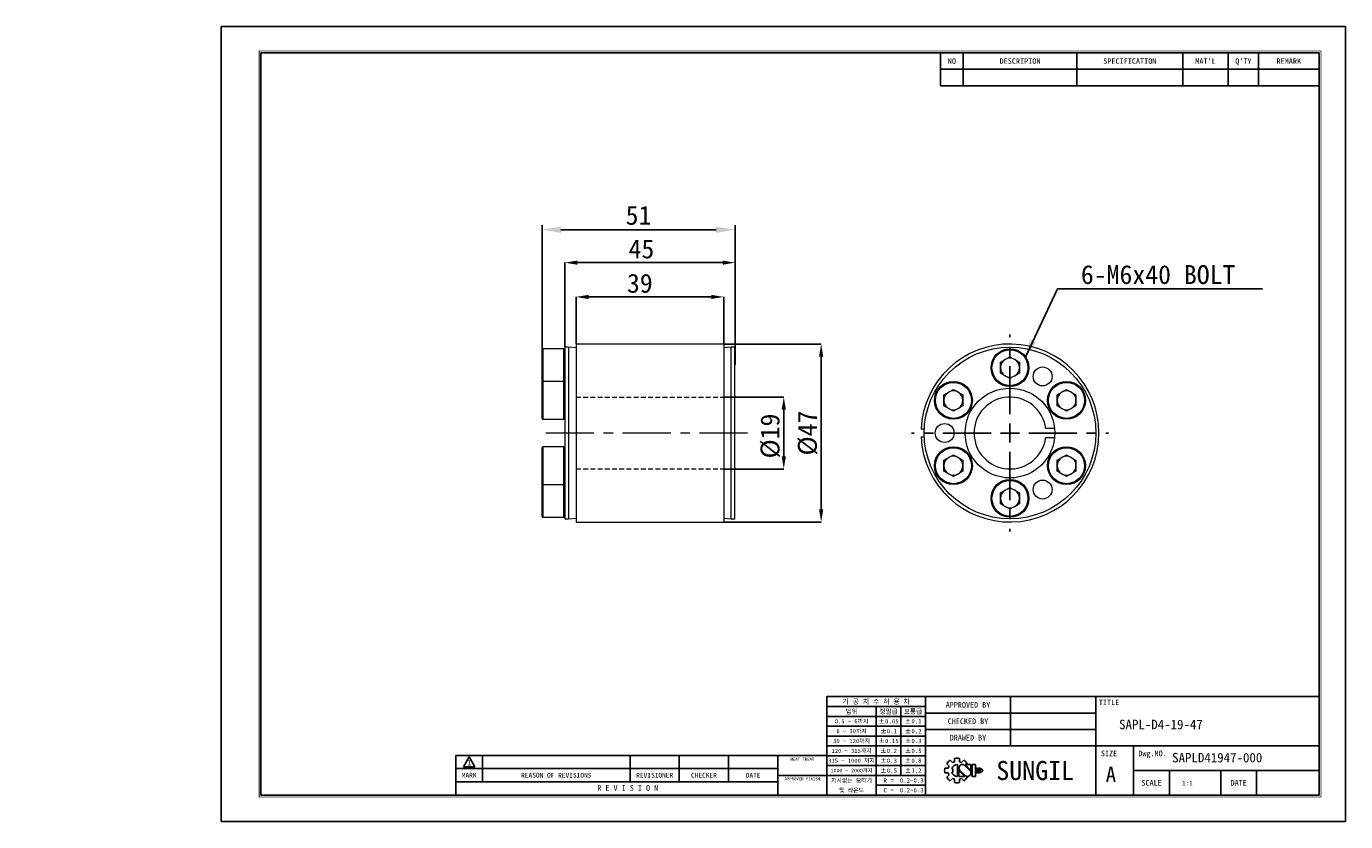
# Model space of a CAD drawing. Header units: millimetres. Extents: x -29 to 5648, y -387 to 3949.
# Tile 1 of 3: x -29 to 319, y 79 to 289. Entities that reach past the tile are written whole.
import ezdxf
from ezdxf.enums import TextEntityAlignment as Align

# ---------------------------------------------------------------- set-up
doc = ezdxf.new("R2010")
doc.units = ezdxf.units.MM
doc.linetypes.add('CENTERX2', pattern=[20.32, 12.7, -2.54, 2.54, -2.54])
doc.linetypes.add('HIDDEN', pattern=[1.905, 1.27, -0.635])
doc.layers.get('0').update_dxf_attribs({"linetype": 'CONTINUOUS'})
doc.layers.get('Defpoints').update_dxf_attribs({"linetype": 'CONTINUOUS'})
for name, color, linetype in [('5', 7, 'CONTINUOUS'), ('7', 7, 'CONTINUOUS'), ('중심선', 1, 'CENTERX2')]:
    doc.layers.add(name, color=color, linetype=linetype)
doc.layers.add('숨은선', color=51, linetype='HIDDEN', lineweight=15)
doc.layers.add('치수선', color=5, linetype='CONTINUOUS', lineweight=15)
doc.styles.add('SLDTEXTSTYLE0', font='TXT', dxfattribs={"width": 0.75})
doc.dimstyles.new('5', dxfattribs={"dimtxt": 5, "dimasz": 5, "dimexe": 1.2, "dimexo": 0, "dimgap": 1.2, "dimtad": 1, "dimdec": 0, "dimzin": 11, "dimdsep": 46, "dimtxsty": 'Standard', "dimcen": 0, "dimclrd": 5, "dimclre": 5, "dimclrt": 3, "dimadec": 0, "dimazin": 0, "dimtfac": 0.6, "dimtdec": 0, "dimtmove": 0, "dimatfit": 3, "dimfxl": 1.25, "dimtolj": 1, "dimtzin": 11, "dimarcsym": 0})
doc.dimstyles.new('SLDDIMSTYLE1', dxfattribs={"dimtxt": 3.5, "dimasz": 3.302, "dimexe": 0, "dimexo": 0.0625, "dimgap": 0.875, "dimtad": 1, "dimrnd": 1e-09, "dimzin": 12, "dimdsep": 46, "dimtxsty": 'SLDTEXTSTYLE0', "dimsah": 1, "dimcen": 0.09, "dimadec": 0, "dimazin": 3, "dimtfac": 1, "dimtmove": 0, "dimatfit": 0, "dimfxl": 1, "dimfrac": 2, "dimtolj": 1, "dimtzin": 12, "dimarcsym": 0})
doc.dimstyles.new('SLDDIMSTYLE2', dxfattribs={"dimtxt": 3.5, "dimasz": 3.302, "dimexe": 0, "dimexo": 0.0625, "dimgap": 0.875, "dimtad": 1, "dimrnd": 1e-09, "dimzin": 12, "dimdsep": 46, "dimtxsty": 'SLDTEXTSTYLE0', "dimsah": 1, "dimcen": 0.09, "dimadec": 0, "dimazin": 3, "dimtfac": 1, "dimtofl": 0, "dimtmove": 0, "dimatfit": 3, "dimfxl": 1, "dimfrac": 2, "dimtolj": 1, "dimtzin": 12, "dimarcsym": 0})
doc.dimstyles.new('SLDDIMSTYLE3', dxfattribs={"dimtxt": 3.5, "dimasz": 3.302, "dimexe": 0, "dimexo": 0.0625, "dimgap": 0.875, "dimtad": 1, "dimdec": 0, "dimrnd": 1e-09, "dimzin": 12, "dimdsep": 46, "dimtxsty": 'SLDTEXTSTYLE0', "dimsah": 1, "dimcen": 0.09, "dimadec": 0, "dimazin": 3, "dimtfac": 1, "dimtdec": 0, "dimtofl": 0, "dimtmove": 0, "dimatfit": 3, "dimfxl": 1, "dimfrac": 2, "dimtolj": 1, "dimtzin": 12, "dimarcsym": 0})

# ---------------------------------------------------------------- blocks, each defined once
blk = doc.blocks.new('AAAA')
at = {"layer": '5', "ltscale": 0.5}
blk.add_line((-533.87, -68.22), (-533.87, -78.72), dxfattribs=at)
at = {"layer": '7', "color": 0}
for p, q in [((-298.87, 124.28), (-595.87, 124.28)), ((-595.87, 124.28), (-595.87, -85.72)), ((-298.87, -85.72), (-298.87, 124.28)), ((-595.87, -85.72), (-298.87, -85.72))]:
    blk.add_line(p, q, dxfattribs=at)
at = {"layer": '7'}
for p, q in [((-405.87, 117.28), (-405.87, 108.62)), ((-399.87, 117.28), (-399.87, 108.62)), ((-369.87, 117.28), (-369.87, 108.62)), ((-341.87, 117.28), (-341.87, 108.62)), ((-329.87, 117.28), (-329.87, 108.62)), ((-321.87, 117.28), (-321.87, 108.62)), ((-405.87, 112.95), (-305.87, 112.95)), ((-405.87, 108.62), (-305.87, 108.62)), ((-305.87, -52.72), (-435.87, -52.72)), ((-435.87, -52.72), (-435.87, -78.72)), ((-409.87, -55.32), (-435.87, -55.32)), ((-422.87, -55.32), (-422.87, -78.72)), ((-416.37, -55.32), (-416.37, -73.52)), ((-409.87, -52.72), (-409.87, -78.72)), ((-387.37, -52.72), (-387.37, -65.72)), ((-364.87, -52.72), (-364.87, -78.72)), ((-409.87, -57.92), (-435.87, -57.92)), ((-364.87, -57.05), (-409.87, -57.05)), ((-409.87, -60.52), (-435.87, -60.52)), ((-364.87, -61.38), (-409.87, -61.38)), ((-409.87, -63.12), (-435.87, -63.12)), ((-409.87, -65.72), (-435.87, -65.72)), ((-305.87, -65.72), (-409.87, -65.72)), ((-354.87, -65.72), (-354.87, -78.72)), ((-435.87, -68.22), (-533.87, -68.22)), ((-531.87, -71.21), (-530.37, -68.61)), ((-530.37, -68.61), (-528.87, -71.21)), ((-526.87, -68.22), (-526.87, -75.22)), ((-487.87, -68.22), (-487.87, -75.22)), ((-474.87, -68.22), (-474.87, -75.22)), ((-461.87, -68.22), (-461.87, -75.22)), ((-448.87, -68.22), (-448.87, -78.72)), ((-409.87, -68.32), (-435.87, -68.32)), ((-403.32, -69.5), (-402.7, -70.12)), ((-402.17, -69.02), (-402.17, -69.9)), ((-400.87, -69.02), (-400.87, -69.9)), ((-400.35, -70.12), (-399.72, -69.5)), ((-448.87, -71.72), (-533.87, -71.72)), ((-531.87, -71.21), (-528.87, -71.21)), ((-409.87, -70.92), (-435.87, -70.92)), ((-404.71, -71.57), (-403.84, -71.57)), ((-404.71, -71.57), (-403.84, -71.57)), ((-404.71, -72.86), (-403.84, -72.86)), ((-404.24, -70.42), (-403.62, -71.04)), ((-402.89, -71.78), (-402.59, -71.78)), ((-402.89, -72.65), (-402.59, -72.65)), ((-402.59, -71.78), (-402.59, -72.65)), ((-401.37, -70.64), (-401.37, -73.79)), ((-401.01, -72.22), (-401.01, -73.79)), ((-401.01, -72.24), (-399.45, -73.79)), ((-400.73, -72.22), (-399.39, -73.55)), ((-398.13, -72.22), (-399.46, -70.88)), ((-397.85, -72.19), (-399.4, -70.64)), ((-399.4, -70.64), (-397.85, -70.64)), ((-399.03, -70.64), (-398.81, -70.42)), ((-397.85, -70.64), (-397.85, -72.22)), ((-397.48, -70.64), (-397.48, -73.79)), ((-397.48, -70.64), (-396.61, -70.64)), ((-396.61, -70.64), (-396.61, -73.79)), ((-396.46, -71.57), (-396.46, -72.86)), ((-396.46, -71.57), (-396.24, -71.57)), ((-396.46, -72.86), (-396.24, -72.86)), ((-396.24, -71.57), (-396.24, -72.86)), ((-396.09, -71.57), (-396.09, -72.86)), ((-396.09, -71.57), (-395.88, -71.57)), ((-396.09, -72.86), (-395.88, -72.86)), ((-395.88, -71.57), (-395.88, -72.86)), ((-395.72, -71.57), (-395.72, -72.86)), ((-395.72, -71.57), (-395.51, -71.57)), ((-395.72, -72.86), (-395.51, -72.86)), ((-395.51, -71.57), (-395.51, -72.86)), ((-395.36, -71.57), (-395.36, -72.86)), ((-395.36, -71.57), (-394.71, -72.11)), ((-394.71, -72.32), (-395.36, -72.86)), ((-394.71, -72.11), (-394.71, -72.22)), ((-394.71, -72.11), (-394.71, -72.32)), ((-394.71, -72.22), (-394.71, -72.32)), ((-305.87, -72.22), (-354.87, -72.22)), ((-345.37, -72.22), (-345.37, -78.72)), ((-331.87, -72.22), (-331.87, -78.72)), ((-322.37, -72.22), (-322.37, -78.72)), ((-448.87, -75.22), (-533.87, -75.22)), ((-448.87, -73.52), (-435.87, -73.52)), ((-409.87, -73.52), (-435.87, -73.52)), ((-409.87, -76.12), (-422.87, -76.12)), ((-404.24, -74.01), (-403.62, -73.39)), ((-403.32, -74.93), (-402.7, -74.31)), ((-402.17, -74.53), (-402.17, -75.41)), ((-401.01, -73.79), (-399.45, -73.79)), ((-400.87, -74.53), (-400.87, -75.41)), ((-400.35, -74.31), (-399.72, -74.93)), ((-399.08, -73.74), (-398.81, -74.01)), ((-397.48, -73.79), (-396.61, -73.79))]:
    blk.add_line(p, q, dxfattribs=at)
at = {"layer": '7', "const_width": 0.25}
blk.add_lwpolyline([(-305.37, -79.22), (-305.37, 117.78), (-585.87, 117.78), (-585.87, -79.22)], close=True, dxfattribs=at)
at = {"layer": '7'}
blk.add_lwpolyline([(-305.87, -78.72), (-305.87, 117.28), (-585.37, 117.28), (-585.37, -78.72)], close=True, dxfattribs=at)
for centre, radius, start, end in [((-401.52, -72.22), 3.26, 123.4943, 146.5057), ((-401.52, -72.22), 3.26, 78.4943, 101.5057), ((-401.52, -72.22), 3.26, 33.4943, 56.5057), ((-401.52, -72.22), 3.26, 168.4943, 191.5057), ((-401.52, -72.22), 2.4, 150.6872, 164.3128), ((-401.52, -72.22), 2.4, 195.6872, 209.3128), ((-401.37, -72.22), 1.58, 90, 164.0671), ((-401.37, -72.22), 1.58, 195.9329, 270), ((-401.52, -72.22), 2.4, 105.6872, 119.3128), ((-400.09, -71.56), 0.919, 43.2202, 225.8282), ((-401.52, -72.22), 2.4, 60.6872, 74.3128), ((-398.77, -72.87), 0.919, 223.2202, 45.8282), ((-401.52, -72.22), 3.26, 213.4943, 236.5057), ((-401.52, -72.22), 2.4, 240.6872, 254.3128), ((-401.52, -72.22), 3.26, 258.4943, 281.5057), ((-401.52, -72.22), 2.4, 285.6872, 299.3128), ((-401.52, -72.22), 3.26, 303.4943, 326.5057)]:
    blk.add_arc(centre, radius, start, end, dxfattribs=at)
for p in [(-387.37, -57.05), (-387.37, -61.38)]:
    blk.add_point(p, dxfattribs=at)
at = {"layer": '5', "ltscale": 0.5}
for tag, p, height in [('TITLE', (-358.7, -61.31), 2.5), ('도번', (-344.69, -70.07), 2.5), ('SCALE', (-342.09, -76.16), 1.2), ('DATE', (-318.85, -76.2), 1.2)]:
    blk.add_attdef(tag, p, '', height=height, dxfattribs=at)
at = {"layer": '7'}
for s, height, p in [('NO', 1.444, (-402.87, 115.12)), ('DESCRIPION', 1.444, (-384.87, 115.12)), ('SPECIFICATION', 1.444, (-355.87, 115.12)), ("MAT'L", 1.444, (-335.87, 115.12)), ("Q'TY", 1.444, (-325.87, 115.12)), ('REMARK', 1.444, (-313.87, 115.12)), ('가 공 치 수 허 용 차', 1.3, (-422.87, -54.02)), ('APPROVED BY', 1.5, (-398.62, -54.88)), ('TITLE', 1.444, (-361.37, -54.22)), ('0.5 ~ 6까지', 1.1, (-429.37, -59.22)), ('범위', 1.25, (-429.37, -56.62)), ('정밀급', 1.25, (-419.62, -56.62)), ('%%P0.05', 1.15, (-419.62, -59.22)), ('보통급', 1.25, (-413.12, -56.62)), ('%%P0.1', 1.15, (-413.12, -59.22)), ('CHECKED BY', 1.5, (-398.62, -59.22)), ('6 ~ 30까지', 1.1, (-429.37, -61.82)), ('%%P0.1', 1.15, (-419.62, -61.82)), ('%%P0.2', 1.15, (-413.12, -61.82)), ('30 ~ 120까지', 1.1, (-429.37, -64.42)), ('%%P0.15', 1.15, (-419.62, -64.42)), ('%%P0.3', 1.15, (-413.12, -64.42)), ('DRAWED BY', 1.5, (-398.62, -63.55)), ('1', 1.5, (-530.37, -70.11)), ('HEAT TREAT', 0.8, (-442.37, -69.22)), ('315 ~ 1000 까지', 1.1, (-429.37, -69.62)), ('120 ~ 315까지', 1.1, (-429.37, -67.02)), ('%%P0.2', 1.15, (-419.62, -67.02)), ('%%P0.3', 1.15, (-419.62, -69.62)), ('%%P0.5', 1.15, (-413.12, -67.02)), ('%%P0.8', 1.15, (-413.12, -69.62)), ('SUNGIL', 5.032, (-380.87, -72.22)), ('SIZE', 1.5, (-361.37, -67.72)), ('Dwg.NO.', 1.5, (-349.87, -67.72)), ('MARK', 1.25, (-530.37, -73.47)), ('REASON OF REVISIONS', 1.25, (-507.37, -73.47)), ('REVISIONER', 1.25, (-481.37, -73.47)), ('CHECKER', 1.25, (-468.37, -73.47)), ('DATE', 1.25, (-455.37, -73.47)), ('1000 ~ 2000까지', 0.99, (-429.37, -72.22)), ('%%P0.5', 1.15, (-419.62, -72.22)), ('%%P1.2', 1.15, (-413.12, -72.22)), ('A', 4, (-360.87, -73.22)), ('R E V I S I O N', 1.5, (-488.49, -76.81)), ('APPROVED FINISH', 0.8, (-442.37, -74.42)), ('지시없는 모따기', 1.1, (-429.37, -74.82)), ('R = ', 1.15, (-419.12, -74.82)), ('SCALE', 1.5, (-350.12, -75.47)), ('DATE', 1.5, (-327.12, -75.47)), ('및 라운드', 1.1, (-429.37, -77.42)), ('C = ', 1.15, (-419.12, -77.42))]:
    blk.add_text(s, height=height, dxfattribs=at).set_placement(p, align=Align.MIDDLE_CENTER)
for tag, p in [('필렛', (-416.62, -74.82)), ('모따기', (-416.62, -77.42))]:
    blk.add_attdef(tag, text='', height=1.15, dxfattribs=at).set_placement(p, align=Align.MIDDLE_LEFT)
blk = doc.blocks.new('SW_CENTERMARKSYMBOL_0')
at = {"layer": '중심선', "color": 0}
for p, q in [((0, 5), (0, 26)), ((-5, 0), (-26, 0)), ((0, 0), (-2.5, 0)), ((0, 0), (0, 2.5)), ((0, 0), (0, -2.5)), ((0, 0), (2.5, 0)), ((5, 0), (26, 0)), ((0, -5), (0, -26))]:
    blk.add_line(p, q, dxfattribs=at)
blk = doc.blocks.new('*D10')
at = {"layer": 'Defpoints', "color": 0}
for p in [(154.97, 191.44), (154.97, 172.44), (170.84, 172.44)]:
    blk.add_point(p, dxfattribs=at)
at = {"layer": '치수선', "color": 0, "lineweight": -2}
for p, q in [((155.03, 191.44), (170.84, 191.44)), ((170.84, 188.14), (170.84, 175.75)), ((155.03, 172.44), (170.84, 172.44))]:
    blk.add_line(p, q, dxfattribs=at)
at = {"layer": '치수선', "color": 0}
for points in [[(170.29, 188.14), (171.39, 188.14), (170.84, 191.44)], [(170.29, 175.75), (171.39, 175.75), (170.84, 172.44)]]:
    blk.add_solid(points, dxfattribs=at)
at = {"layer": '치수선', "color": 3, "insert": (164.7, 181.15), "char_height": 5, "attachment_point": 2, "rotation": 90}
blk.add_mtext('\\A1;%%c19', dxfattribs=at)
blk = doc.blocks.new('*D11')
at = {"layer": 'Defpoints', "color": 0}
for p in [(154.97, 205.44), (154.97, 158.44), (180.72, 158.44)]:
    blk.add_point(p, dxfattribs=at)
at = {"layer": '치수선', "color": 0, "lineweight": -2}
for p, q in [((155.03, 205.44), (180.72, 205.44)), ((180.72, 202.14), (180.72, 161.75)), ((155.03, 158.44), (180.72, 158.44))]:
    blk.add_line(p, q, dxfattribs=at)
at = {"layer": '치수선', "color": 0}
for points in [[(180.17, 202.14), (181.27, 202.14), (180.72, 205.44)], [(180.17, 161.75), (181.27, 161.75), (180.72, 158.44)]]:
    blk.add_solid(points, dxfattribs=at)
at = {"layer": '치수선', "color": 3, "insert": (174.58, 181.94), "char_height": 5, "attachment_point": 2, "rotation": 90}
blk.add_mtext('\\A1;%%c47', dxfattribs=at)
blk = doc.blocks.new('*D8')
at = {"layer": 'Defpoints', "color": 0}
for p in [(115.97, 217.88), (115.97, 205.44), (154.97, 205.44)]:
    blk.add_point(p, dxfattribs=at)
at = {"layer": '치수선', "color": 0, "lineweight": -2}
for p, q in [((115.97, 205.51), (115.97, 217.88)), ((151.67, 217.88), (119.27, 217.88)), ((154.97, 205.51), (154.97, 217.88))]:
    blk.add_line(p, q, dxfattribs=at)
at = {"layer": '치수선', "color": 0}
for points in [[(119.27, 218.43), (119.27, 217.33), (115.97, 217.88)], [(151.67, 218.43), (151.67, 217.33), (154.97, 217.88)]]:
    blk.add_solid(points, dxfattribs=at)
at = {"layer": '치수선', "color": 3, "insert": (132.82, 224), "char_height": 5, "attachment_point": 2}
blk.add_mtext('\\A1;39', dxfattribs=at)
blk = doc.blocks.new('*D9')
at = {"layer": 'Defpoints', "color": 0}
for p in [(157.96, 226.94), (112.98, 204.61), (157.96, 204.61)]:
    blk.add_point(p, dxfattribs=at)
at = {"layer": '치수선', "color": 0, "lineweight": -2}
for p, q in [((112.98, 204.67), (112.98, 226.94)), ((116.28, 226.94), (154.66, 226.94)), ((157.96, 204.67), (157.96, 226.94))]:
    blk.add_line(p, q, dxfattribs=at)
at = {"layer": '치수선', "color": 0}
for points in [[(116.28, 227.49), (116.28, 226.39), (112.98, 226.94)], [(154.66, 227.49), (154.66, 226.39), (157.96, 226.94)]]:
    blk.add_solid(points, dxfattribs=at)
at = {"layer": '치수선', "color": 3, "insert": (133.24, 233.07), "char_height": 5, "attachment_point": 2}
blk.add_mtext('\\A1;45', dxfattribs=at)
blk = doc.blocks.new('*D13')
at = {"color": 5, "lineweight": -2, "ltscale": 5}
for p, q in [((106.98, 199.92), (106.98, 236.83)), ((111.98, 235.63), (152.96, 235.63)), ((157.96, 199.92), (157.96, 236.83))]:
    blk.add_line(p, q, dxfattribs=at)
at = {"color": 5, "ltscale": 5}
for points in [[(111.98, 236.46), (111.98, 234.8), (106.98, 235.63)], [(152.96, 236.46), (152.96, 234.8), (157.96, 235.63)]]:
    blk.add_solid(points, dxfattribs=at)
at = {"layer": 'Defpoints', "color": 0, "ltscale": 5}
for p in [(157.96, 235.63), (106.98, 199.92), (157.96, 199.92)]:
    blk.add_point(p, dxfattribs=at)
at = {"color": 3, "ltscale": 5, "insert": (132.47, 239.4), "char_height": 5, "attachment_point": 5}
blk.add_mtext('\\A1;51', dxfattribs=at)

msp = doc.modelspace()

# ---------------------------------------------------------------- linework, layer by layer
at = {"color": 7, "linetype": 'Continuous', "lineweight": 15}
for p, q in [((106.977, 195.319), (106.977, 203.944)), ((112.727, 204.194), (107.227, 204.194)), ((113.977, 204.609), (112.977, 204.609)), ((112.977, 204.609), (112.977, 159.279)), ((115.967, 204.443), (113.977, 204.609)), ((113.977, 204.609), (113.977, 159.279)), ((154.967, 205.444), (115.967, 205.444)), ((115.967, 205.444), (115.967, 158.444)), ((154.967, 205.444), (154.967, 158.444)), ((156.957, 204.609), (154.967, 204.443)), ((157.957, 204.609), (156.957, 204.609)), ((156.957, 159.279), (156.957, 204.609)), ((157.957, 159.279), (157.957, 204.609)), ((228.093, 200.637), (230.593, 202.081)), ((228.093, 197.75), (228.093, 200.637)), ((230.593, 202.081), (233.093, 200.637)), ((233.093, 200.637), (233.093, 197.75)), ((106.977, 185.819), (106.977, 195.319)), ((112.727, 195.569), (107.227, 195.569)), ((230.593, 196.307), (228.093, 197.75)), ((233.093, 197.75), (230.593, 196.307)), ((213.154, 192.012), (215.654, 193.456)), ((213.154, 189.125), (213.154, 192.012)), ((215.654, 193.456), (218.154, 192.012)), ((218.154, 192.012), (218.154, 189.125)), ((243.032, 192.012), (245.532, 193.456)), ((243.032, 189.125), (243.032, 192.012)), ((245.532, 193.456), (248.032, 192.012)), ((248.032, 192.012), (248.032, 189.125)), ((215.654, 187.682), (213.154, 189.125)), ((218.154, 189.125), (215.654, 187.682)), ((245.532, 187.682), (243.032, 189.125)), ((248.032, 189.125), (245.532, 187.682)), ((107.227, 185.569), (112.727, 185.569)), ((207.95, 182.944), (207.114, 182.944)), ((240.01, 183.194), (242.376, 183.194)), ((106.977, 177.432), (106.977, 178.069)), ((112.727, 178.319), (107.227, 178.319)), ((207.114, 180.944), (207.95, 180.944)), ((242.376, 180.694), (240.01, 180.694)), ((106.977, 168.569), (106.977, 177.432)), ((213.154, 174.762), (215.654, 176.206)), ((213.154, 171.875), (213.154, 174.762)), ((215.654, 176.206), (218.154, 174.762)), ((218.154, 174.762), (218.154, 171.875)), ((243.032, 174.762), (245.532, 176.206)), ((243.032, 171.875), (243.032, 174.762)), ((245.532, 176.206), (248.032, 174.762)), ((248.032, 174.762), (248.032, 171.875)), ((215.654, 170.432), (213.154, 171.875)), ((218.154, 171.875), (215.654, 170.432)), ((245.532, 170.432), (243.032, 171.875)), ((248.032, 171.875), (245.532, 170.432)), ((106.977, 164.694), (106.977, 168.569)), ((107.227, 168.319), (112.727, 168.319)), ((228.093, 166.137), (230.593, 167.581)), ((230.593, 167.581), (233.093, 166.137)), ((106.977, 159.944), (106.977, 164.694)), ((228.093, 163.25), (228.093, 166.137)), ((233.093, 166.137), (233.093, 163.25)), ((230.593, 161.807), (228.093, 163.25)), ((233.093, 163.25), (230.593, 161.807)), ((107.227, 159.694), (112.727, 159.694)), ((112.977, 159.279), (113.977, 159.279)), ((113.977, 159.279), (115.967, 159.444)), ((115.967, 158.444), (154.967, 158.444)), ((154.967, 159.444), (156.957, 159.279)), ((156.957, 159.279), (157.957, 159.279))]:
    msp.add_line(p, q, dxfattribs=at)
at = {"color": 8, "linetype": 'Continuous', "lineweight": 15}
for p, q in [((107.227, 204.194), (107.227, 195.569)), ((112.727, 195.569), (112.727, 204.194)), ((107.227, 195.569), (107.227, 185.569)), ((112.727, 185.569), (112.727, 195.569)), ((107.227, 178.319), (107.227, 177.649)), ((112.727, 177.649), (112.727, 178.319)), ((107.227, 177.649), (107.227, 168.319)), ((112.727, 168.319), (112.727, 177.649)), ((107.227, 168.319), (107.227, 164.694)), ((112.727, 164.694), (112.727, 168.319)), ((107.227, 164.694), (107.227, 159.694)), ((112.727, 159.694), (112.727, 164.694))]:
    msp.add_line(p, q, dxfattribs=at)
at = {"color": 7, "linetype": 'Continuous', "lineweight": 15}
for centre, radius in [((230.593, 181.944), 22.665), ((230.593, 199.194), 5), ((230.593, 199.194), 4.75), ((239.218, 196.883), 2.5), ((215.654, 190.569), 5), ((215.654, 190.569), 4.75), ((245.532, 190.569), 5), ((245.532, 190.569), 4.75), ((230.593, 181.944), 11.85), ((213.343, 181.944), 2.5), ((215.654, 173.319), 5), ((215.654, 173.319), 4.75), ((245.532, 173.319), 5), ((245.532, 173.319), 4.75), ((230.593, 164.694), 5), ((230.593, 164.694), 4.75), ((239.218, 167.005), 2.5)]:
    msp.add_circle(centre, radius, dxfattribs=at)
for centre, radius, start, end in [((107.227, 203.944), 0.25, 90, 180), ((112.727, 203.944), 0.25, 0, 90), ((230.593, 181.944), 23.5, 182.43885, 177.56115), ((230.593, 199.194), 2.5, 120, 180), ((230.593, 199.194), 2.5, 180, 240), ((230.593, 199.194), 2.5, 60, 120), ((230.593, 199.194), 2.5, 0, 60), ((230.593, 199.194), 2.5, 300, 0), ((107.227, 195.319), 0.25, 90, 180), ((112.727, 195.319), 0.25, 0, 90), ((230.593, 199.194), 2.5, 240, 300), ((215.654, 190.569), 2.5, 120, 180), ((215.654, 190.569), 2.5, 60, 120), ((215.654, 190.569), 2.5, 0, 60), ((245.532, 190.569), 2.5, 120, 180), ((245.532, 190.569), 2.5, 60, 120), ((245.532, 190.569), 2.5, 0, 60), ((215.654, 190.569), 2.5, 180, 240), ((215.654, 190.569), 2.5, 240, 300), ((215.654, 190.569), 2.5, 300, 0), ((230.593, 181.944), 9.5, 7.56084, 352.43916), ((245.532, 190.569), 2.5, 180, 240), ((245.532, 190.569), 2.5, 240, 300), ((245.532, 190.569), 2.5, 300, 0), ((107.227, 185.819), 0.25, 180, 270), ((112.727, 185.819), 0.25, 270, 360), ((107.227, 178.069), 0.25, 90, 180), ((112.727, 178.069), 0.25, 0, 90), ((215.654, 173.319), 2.5, 120, 180), ((215.654, 173.319), 2.5, 60, 120), ((215.654, 173.319), 2.5, 0, 60), ((245.532, 173.319), 2.5, 120, 180), ((245.532, 173.319), 2.5, 60, 120), ((245.532, 173.319), 2.5, 0, 60), ((215.654, 173.319), 2.5, 180, 240), ((215.654, 173.319), 2.5, 240, 300), ((215.654, 173.319), 2.5, 300, 0), ((245.532, 173.319), 2.5, 180, 240), ((245.532, 173.319), 2.5, 240, 300), ((245.532, 173.319), 2.5, 300, 0), ((107.227, 168.569), 0.25, 180, 270), ((112.727, 168.569), 0.25, 270, 360), ((230.593, 164.694), 2.5, 120, 180), ((230.593, 164.694), 2.5, 180, 240), ((230.593, 164.694), 2.5, 60, 120), ((230.593, 164.694), 2.5, 0, 60), ((230.593, 164.694), 2.5, 300, 0), ((230.593, 164.694), 2.5, 240, 300), ((107.227, 159.944), 0.25, 180, 270), ((112.727, 159.944), 0.25, 270, 0)]:
    msp.add_arc(centre, radius, start, end, dxfattribs=at)
at = {"layer": '숨은선'}
for p, q in [((115.967, 191.444), (154.967, 191.444)), ((115.967, 172.444), (154.967, 172.444))]:
    msp.add_line(p, q, dxfattribs=at)
at = {"layer": '중심선', "linetype": 'CENTERX2', "lineweight": 0}
msp.add_line((161.3, 181.944), (105.485, 181.944), dxfattribs=at)
at = {"layer": '치수선'}
msp.add_point((234.582, 201.772), dxfattribs=at)

# ---------------------------------------------------------------- block references
at = {"layer": '5'}
ref = msp.add_blockref('AAAA', (618.12, 165.043), dxfattribs=at)
ref.add_attrib('모따기', '0.2~0.3', dxfattribs={"layer": '7', "height": 1.15}).set_placement((201.501, 87.627), align=Align.MIDDLE_LEFT)
ref.add_attrib('필렛', '0.2~0.3', dxfattribs={"layer": '7', "height": 1.15}).set_placement((201.501, 90.227), align=Align.MIDDLE_LEFT)
ref.add_attrib('TITLE', 'SAPL-D4-19-47', (259.417, 103.733), dxfattribs={"ltscale": 0.5, "height": 2.5})
ref.add_attrib('도번', 'SAPLD41947-000', (273.432, 94.97), dxfattribs={"ltscale": 0.5, "height": 2.5})
ref.add_attrib('SCALE', '1:1', (276.032, 88.88), dxfattribs={"ltscale": 0.5, "height": 1.2})
at = {"layer": '중심선'}
msp.add_blockref('SW_CENTERMARKSYMBOL_0', (230.593, 181.944), dxfattribs=at)

# ---------------------------------------------------------------- texts
at = {"color": 3, "ltscale": 5, "insert": (249.32, 221.195), "char_height": 5, "attachment_point": 7}
msp.add_mtext('6-M6x40 BOLT', dxfattribs=at)
at = {"layer": '5', "color": 3, "ltscale": 5, "insert": (-29.223, 86.485), "char_height": 5, "attachment_point": 9}
msp.add_mtext('\\A1;', dxfattribs=at)

# ---------------------------------------------------------------- dimensions: what is measured, and where the dimension line sits
at = {"ltscale": 5}
dim = msp.add_linear_dim(base=(157.957, 235.628), p1=(106.977, 199.92), p2=(157.957, 199.92), dimstyle='5', dxfattribs=at)
dim.commit()
dim.dimension.update_dxf_attribs({"geometry": '*D13', "text_midpoint": (132.467, 235.628), "dimtype": 160})
at = {"layer": '치수선'}
for base, p1, p2, dimstyle, picture, middle in [((157.957, 226.938), (112.977, 204.609), (157.957, 204.609), 'SLDDIMSTYLE3', '*D9', (133.236, 226.938)), ((115.967, 217.878), (154.967, 205.444), (115.967, 205.444), 'SLDDIMSTYLE2', '*D8', (132.823, 217.878))]:
    dim = msp.add_linear_dim(base=base, p1=p1, p2=p2, dimstyle=dimstyle, override={"dimtxt": 5, "dimgap": 1, "dimtxsty": 'Standard', "dimclrt": 3}, dxfattribs=at)
    dim.commit()
    dim.dimension.update_dxf_attribs({"geometry": picture, "text_midpoint": middle, "dimtype": 160})
for base, p1, p2, dimstyle, picture, middle in [((180.717, 158.444), (154.967, 205.444), (154.967, 158.444), 'SLDDIMSTYLE2', '*D11', (180.717, 181.944)), ((170.837, 172.444), (154.967, 191.444), (154.967, 172.444), 'SLDDIMSTYLE1', '*D10', (170.837, 181.147))]:
    dim = msp.add_linear_dim(base=base, p1=p1, p2=p2, angle=90, text='%%c<>', dimstyle=dimstyle, override={"dimtxt": 5, "dimgap": 1, "dimtxsty": 'Standard', "dimclrt": 3}, dxfattribs=at)
    dim.commit()
    dim.dimension.update_dxf_attribs({"geometry": picture, "text_midpoint": middle, "dimtype": 160})

# ---------------------------------------------------------------- leaders
at = {"ltscale": 5, "annotation_type": 0, "has_hookline": 1, "hookline_direction": 0, "text_width": 47.983}
msp.add_leader([(234.582, 201.772), (243.12, 219.995), (248.12, 219.995)], dimstyle='5', dxfattribs=at)

doc.saveas('drawing.dxf')
